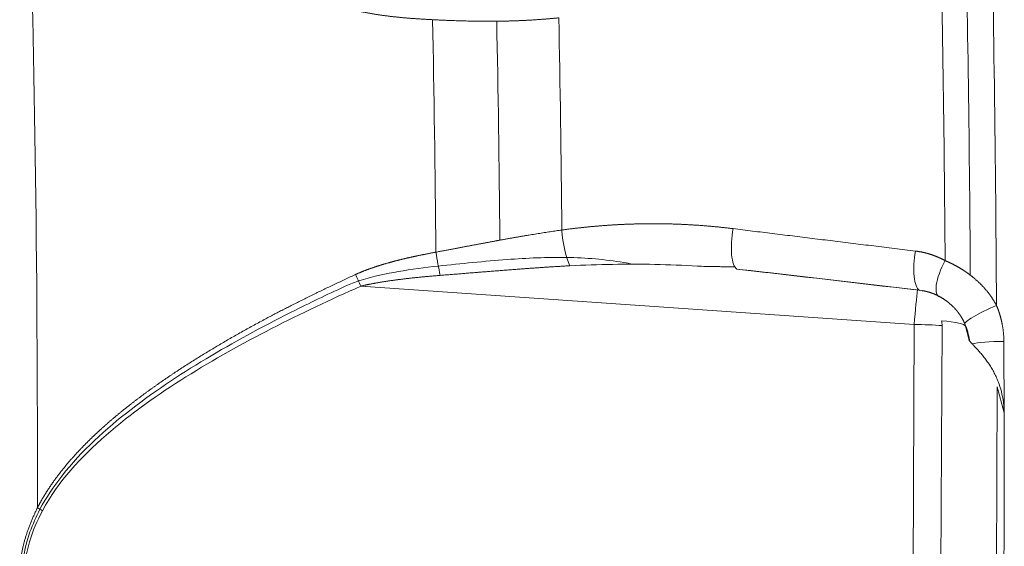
# Model space of a CAD drawing. Header units: millimetres. Extents: x 35469 to 44263, y -24881 to -16268.
# Tile 152 of 231: x 43765.94 to 43774.84, y -24751.03 to -24746.27. Entities that reach past the tile are written whole.
import ezdxf

# ---------------------------------------------------------------- set-up
doc = ezdxf.new("R2010")
doc.units = ezdxf.units.MM
doc.header["$LTSCALE"] = 0.3175
doc.layers.add('1轮廓实线层', color=7, linetype='Continuous', lineweight=18)

# ---------------------------------------------------------------- blocks, each defined once
blk = doc.blocks.new('MR20E-1840')
at = {"layer": '1轮廓实线层'}
for p, q in [((15610.8447, -10806.1685), (15605.8477, -10805.8218)), ((15610.8238, -10810.6897), (15610.8447, -10806.1685)), ((15611.0959, -10806.1784), (15611.075, -10810.6995)), ((15611.3413, -10806.3101), (15611.308, -10806.1834)), ((15611.5943, -10806.7306), (15611.5785, -10810.1474)), ((15611.6561, -10806.9658), (15611.5943, -10806.7306))]:
    blk.add_line(p, q, dxfattribs=at)
for centre, major_axis, ratio, start_param, end_param in [((15611.2652, -10807.4632), (0, 9.375), 0.034828, 4.869486, 5.338884), ((15602.6703, -10807.4632), (0, 7.3705), 0.034828, 4.663227, 5.545144), ((15611.0302, -10807.4632), (0, 9.375), 0.034828, 4.899182, 5.307332), ((15610.8065, -10807.4632), (0, -9.303), 0.034828, 1.773406, 2.15178), ((15606.2573, -10807.4632), (0, -7.9345), 0.034828, 1.818872, 2.106314), ((15607.3874, -10807.4632), (0, 8.2034), 0.034828, 4.977394, 5.230976), ((15606.8328, -10807.4632), (0, -8.025), 0.034828, 1.829983, 2.09765), ((15607.7453, -10805.3894), (-0.0403, 0.2973), 0.248024, 1.282941, 2.524131), ((15609.2907, -10805.3732), (0.0349, 0.298), 0.305756, 1.366218, 3.003425), ((15606.5617, -10805.5877), (-0.0522, 0.2954), 0.080521, 1.307726, 2.038111), ((15610.9368, -10805.5652), (0.0346, 0.298), 0.299265, 1.400585, 3.006485), ((15611.2059, -10805.6486), (-0.1389, -0.2659), 0.331292, 4.669154, 6.393839), ((15605.8373, -10805.7824), (-0.122, 0.2741), 0.02209, 1.317037, 1.705307), ((15610.8602, -10806.2277), (-0.0311, -0.4489), 0.043905, 3.723305, 4.583315), ((15610.9368, -10805.5652), (0.0346, 0.298), 0.299265, 3.00649, 3.276772), ((15611.5774, -10806.0434), (-0.2749, -0.1202), 0.130134, 4.618036, 6.304982), ((15610.8602, -10806.2277), (-0.45, 0.0021), 0.131341, 4.161843, 4.747528), ((15610.8605, -10806.1834), (-0.4478, 0.0021), 0.131341, 3.176732, 4.169356), ((15610.8473, -10806.1784), (-0.2406, -0.0632), 0.990725, 2.882387, 3.062791), ((15611.6438, -10806.3569), (-0.3, -0.0013), 0.121822, 4.677293, 5.87849), ((15611.3301, -10807.4632), (0, 9.375), 0.034828, 4.765461, 4.834589), ((15611.3301, -10807.4632), (0, 9.375), 0.034828, 4.395712, 4.765461), ((15602.963, -10807.8108), (-0.2646, 0.1414), 0.100079, 1.48704, 1.663303)]:
    blk.add_ellipse(centre, major_axis=major_axis, ratio=ratio, start_param=start_param, end_param=end_param, dxfattribs=at)
for points, knots in [([(15606.4949, -10803.4143), (15606.4895, -10803.414), (15606.4786, -10803.4135), (15606.4624, -10803.4127), (15606.4463, -10803.4118), (15606.4303, -10803.411), (15606.4145, -10803.41), (15606.3988, -10803.4091), (15606.3832, -10803.4081), (15606.3678, -10803.4071), (15606.3525, -10803.4061), (15606.3373, -10803.4051), (15606.3223, -10803.404), (15606.3074, -10803.4029), (15606.2926, -10803.4017), (15606.278, -10803.4005), (15606.2635, -10803.3993), (15606.2491, -10803.3981), (15606.2349, -10803.3968), (15606.2208, -10803.3955), (15606.2069, -10803.3942), (15606.193, -10803.3929), (15606.1793, -10803.3915), (15606.1658, -10803.3901), (15606.1523, -10803.3886), (15606.139, -10803.3872), (15606.1259, -10803.3857), (15606.1128, -10803.3842), (15606.1, -10803.3826), (15606.0872, -10803.381), (15606.0746, -10803.3794), (15606.0621, -10803.3778), (15606.0497, -10803.3761), (15606.0375, -10803.3744), (15606.0254, -10803.3727), (15606.0134, -10803.3709), (15606.0016, -10803.3691), (15605.9899, -10803.3673), (15605.9783, -10803.3654), (15605.9669, -10803.3636), (15605.9556, -10803.3617), (15605.9445, -10803.3597), (15605.9334, -10803.3578), (15605.9225, -10803.3558), (15605.9118, -10803.3537), (15605.9011, -10803.3517), (15605.8907, -10803.3496), (15605.8803, -10803.3475), (15605.8701, -10803.3454), (15605.86, -10803.3432), (15605.85, -10803.341), (15605.8402, -10803.3388), (15605.8305, -10803.3365), (15605.8209, -10803.3342), (15605.8115, -10803.3319), (15605.8022, -10803.3296), (15605.7931, -10803.3272), (15605.784, -10803.3248), (15605.7751, -10803.3224), (15605.7693, -10803.3207), (15605.7664, -10803.3199)], [0, 0, 0, 0, 0.022037, 0.043901, 0.065593, 0.087113, 0.108461, 0.129638, 0.150643, 0.171476, 0.192138, 0.212629, 0.232949, 0.253099, 0.273078, 0.292886, 0.312525, 0.331993, 0.351292, 0.370421, 0.389381, 0.408172, 0.426794, 0.445247, 0.463532, 0.481649, 0.499598, 0.517379, 0.534993, 0.55244, 0.569721, 0.586835, 0.603782, 0.620564, 0.637181, 0.653632, 0.669918, 0.68604, 0.701998, 0.717792, 0.733423, 0.748891, 0.764196, 0.77934, 0.794321, 0.809142, 0.823801, 0.838301, 0.852641, 0.866821, 0.880843, 0.894707, 0.908413, 0.921963, 0.935356, 0.948593, 0.961676, 0.974604, 0.987378, 1, 1, 1, 1]), ([(15607.6355, -10803.3971), (15607.6312, -10803.3976), (15607.6226, -10803.3985), (15607.6096, -10803.3998), (15607.5965, -10803.4011), (15607.5834, -10803.4024), (15607.5702, -10803.4037), (15607.557, -10803.4049), (15607.5437, -10803.4061), (15607.5303, -10803.4073), (15607.5168, -10803.4084), (15607.5033, -10803.4095), (15607.4898, -10803.4106), (15607.4761, -10803.4116), (15607.4624, -10803.4126), (15607.4487, -10803.4136), (15607.4349, -10803.4146), (15607.421, -10803.4155), (15607.407, -10803.4164), (15607.393, -10803.4173), (15607.3789, -10803.4181), (15607.3648, -10803.4189), (15607.3506, -10803.4197), (15607.3363, -10803.4204), (15607.322, -10803.4211), (15607.3076, -10803.4218), (15607.2931, -10803.4225), (15607.2786, -10803.4231), (15607.264, -10803.4237), (15607.2493, -10803.4242), (15607.2346, -10803.4247), (15607.2198, -10803.4252), (15607.205, -10803.4257), (15607.19, -10803.4261), (15607.1751, -10803.4265), (15607.16, -10803.4269), (15607.1449, -10803.4272), (15607.1297, -10803.4275), (15607.1145, -10803.4277), (15607.0992, -10803.428), (15607.0838, -10803.4282), (15607.066, -10803.4284), (15607.0455, -10803.4285), (15607.0221, -10803.4286), (15606.998, -10803.4286), (15606.9734, -10803.4286), (15606.9482, -10803.4284), (15606.9223, -10803.4282), (15606.8958, -10803.4279), (15606.8687, -10803.4275), (15606.841, -10803.427), (15606.8126, -10803.4264), (15606.7836, -10803.4257), (15606.7541, -10803.4249), (15606.7238, -10803.424), (15606.693, -10803.4229), (15606.6615, -10803.4218), (15606.6294, -10803.4206), (15606.5967, -10803.4192), (15606.5633, -10803.4177), (15606.5294, -10803.4161), (15606.5065, -10803.4149), (15606.4949, -10803.4143)], [0, 0, 0, 0, 0.011491, 0.023034, 0.034628, 0.046274, 0.05797, 0.069719, 0.081519, 0.09337, 0.105273, 0.117227, 0.129234, 0.141292, 0.153401, 0.165563, 0.177776, 0.190041, 0.202358, 0.214727, 0.227148, 0.239621, 0.252146, 0.264722, 0.277351, 0.290032, 0.302766, 0.315551, 0.328389, 0.341278, 0.35422, 0.367215, 0.380261, 0.39336, 0.406512, 0.419715, 0.432972, 0.44628, 0.459641, 0.473055, 0.486521, 0.500039, 0.519994, 0.54048, 0.561496, 0.583043, 0.605121, 0.627729, 0.650869, 0.674539, 0.69874, 0.723472, 0.748735, 0.774529, 0.800855, 0.827711, 0.855098, 0.883016, 0.911465, 0.940446, 0.969957, 1, 1, 1, 1]), ([(15607.6631, -10805.3146), (15607.6678, -10805.3139), (15607.6773, -10805.3126), (15607.6914, -10805.3107), (15607.7055, -10805.3089), (15607.7197, -10805.3071), (15607.7338, -10805.3053), (15607.748, -10805.3035), (15607.7622, -10805.3018), (15607.7763, -10805.3001), (15607.7905, -10805.2984), (15607.8047, -10805.2968), (15607.8189, -10805.2952), (15607.8331, -10805.2936), (15607.8473, -10805.292), (15607.8615, -10805.2905), (15607.8757, -10805.2891), (15607.8899, -10805.2876), (15607.9041, -10805.2862), (15607.9184, -10805.2849), (15607.9326, -10805.2835), (15607.9468, -10805.2822), (15607.9611, -10805.2809), (15607.9753, -10805.2797), (15607.9896, -10805.2785), (15608.0039, -10805.2773), (15608.0181, -10805.2762), (15608.0324, -10805.2751), (15608.0467, -10805.274), (15608.061, -10805.273), (15608.0753, -10805.272), (15608.0896, -10805.271), (15608.1039, -10805.2701), (15608.1182, -10805.2691), (15608.1325, -10805.2683), (15608.1468, -10805.2674), (15608.1612, -10805.2666), (15608.1755, -10805.2659), (15608.1899, -10805.2651), (15608.2042, -10805.2644), (15608.2186, -10805.2638), (15608.2329, -10805.2631), (15608.2473, -10805.2625), (15608.2617, -10805.262), (15608.276, -10805.2615), (15608.2904, -10805.261), (15608.3048, -10805.2605), (15608.3192, -10805.2601), (15608.3336, -10805.2597), (15608.348, -10805.2593), (15608.3624, -10805.259), (15608.3769, -10805.2587), (15608.3913, -10805.2585), (15608.4057, -10805.2583), (15608.4201, -10805.2581), (15608.4346, -10805.2579), (15608.449, -10805.2578), (15608.4635, -10805.2578), (15608.478, -10805.2577), (15608.4924, -10805.2577), (15608.5069, -10805.2578), (15608.5214, -10805.2578), (15608.5359, -10805.2579), (15608.5504, -10805.2581), (15608.5648, -10805.2582), (15608.5794, -10805.2584), (15608.5939, -10805.2587), (15608.6084, -10805.259), (15608.6229, -10805.2593), (15608.6374, -10805.2596), (15608.652, -10805.26), (15608.6665, -10805.2605), (15608.681, -10805.2609), (15608.6956, -10805.2614), (15608.7101, -10805.262), (15608.7247, -10805.2625), (15608.7393, -10805.2631), (15608.7538, -10805.2638), (15608.7684, -10805.2645), (15608.783, -10805.2652), (15608.7976, -10805.2659), (15608.8122, -10805.2667), (15608.8268, -10805.2676), (15608.8414, -10805.2684), (15608.856, -10805.2693), (15608.8707, -10805.2703), (15608.8853, -10805.2712), (15608.8999, -10805.2722), (15608.9146, -10805.2733), (15608.9292, -10805.2744), (15608.9438, -10805.2755), (15608.9585, -10805.2767), (15608.9732, -10805.2779), (15608.9878, -10805.2791), (15609.0025, -10805.2804), (15609.0172, -10805.2817), (15609.0319, -10805.283), (15609.0466, -10805.2844), (15609.0613, -10805.2859), (15609.076, -10805.2873), (15609.0907, -10805.2888), (15609.1054, -10805.2904), (15609.1201, -10805.2919), (15609.1349, -10805.2936), (15609.1496, -10805.2952), (15609.1643, -10805.2969), (15609.1791, -10805.2986), (15609.1938, -10805.3004), (15609.2037, -10805.3016), (15609.2086, -10805.3022)], [0, 0, 0, 0, 0.009117, 0.018236, 0.027358, 0.036482, 0.045609, 0.054739, 0.063871, 0.073007, 0.082145, 0.091286, 0.10043, 0.109577, 0.118727, 0.127881, 0.137037, 0.146196, 0.155359, 0.164525, 0.173695, 0.182868, 0.192044, 0.201224, 0.210408, 0.219595, 0.228785, 0.23798, 0.247178, 0.25638, 0.265586, 0.274796, 0.28401, 0.293227, 0.302449, 0.311675, 0.320906, 0.33014, 0.339379, 0.348622, 0.35787, 0.367122, 0.376378, 0.385639, 0.394905, 0.404175, 0.41345, 0.42273, 0.432015, 0.441304, 0.450599, 0.459898, 0.469202, 0.478512, 0.487827, 0.497147, 0.506472, 0.515802, 0.525138, 0.534479, 0.543826, 0.553178, 0.562536, 0.5719, 0.581269, 0.590644, 0.600025, 0.609411, 0.618804, 0.628202, 0.637607, 0.647017, 0.656434, 0.665857, 0.675286, 0.684722, 0.694164, 0.703612, 0.713067, 0.722528, 0.731996, 0.74147, 0.750952, 0.76044, 0.769934, 0.779436, 0.788945, 0.79846, 0.807983, 0.817512, 0.827049, 0.836593, 0.846145, 0.855703, 0.865269, 0.874843, 0.884424, 0.894012, 0.903608, 0.913212, 0.922823, 0.932443, 0.94207, 0.951705, 0.961348, 0.970999, 0.980658, 0.990325, 1, 1, 1, 1]), ([(15606.5252, -10805.5149), (15606.531, -10805.5138), (15606.5424, -10805.5117), (15606.5596, -10805.5085), (15606.5766, -10805.5053), (15606.5935, -10805.5021), (15606.6102, -10805.4989), (15606.6267, -10805.4958), (15606.6431, -10805.4927), (15606.6593, -10805.4896), (15606.6754, -10805.4866), (15606.6913, -10805.4836), (15606.7071, -10805.4806), (15606.7227, -10805.4777), (15606.7381, -10805.4747), (15606.7534, -10805.4718), (15606.7686, -10805.469), (15606.7836, -10805.4661), (15606.7984, -10805.4633), (15606.8131, -10805.4605), (15606.8276, -10805.4578), (15606.842, -10805.4551), (15606.8562, -10805.4524), (15606.8702, -10805.4497), (15606.8841, -10805.4471), (15606.8979, -10805.4445), (15606.9115, -10805.4419), (15606.9249, -10805.4394), (15606.9382, -10805.4369), (15606.9513, -10805.4344), (15606.9643, -10805.432), (15606.9771, -10805.4296), (15606.9898, -10805.4272), (15607.0023, -10805.4249), (15607.0146, -10805.4226), (15607.0268, -10805.4203), (15607.0389, -10805.4181), (15607.0508, -10805.4159), (15607.0625, -10805.4137), (15607.0741, -10805.4116), (15607.0856, -10805.4095), (15607.1034, -10805.4063), (15607.1276, -10805.4019), (15607.158, -10805.3964), (15607.1882, -10805.391), (15607.2182, -10805.3857), (15607.2479, -10805.3805), (15607.2773, -10805.3754), (15607.3065, -10805.3704), (15607.3355, -10805.3655), (15607.3642, -10805.3607), (15607.3926, -10805.356), (15607.4208, -10805.3514), (15607.4487, -10805.3469), (15607.4764, -10805.3425), (15607.5038, -10805.3382), (15607.531, -10805.334), (15607.5579, -10805.3299), (15607.5846, -10805.3259), (15607.611, -10805.322), (15607.6371, -10805.3182), (15607.6545, -10805.3158), (15607.6631, -10805.3146)], [0, 0, 0, 0, 0.015087, 0.030041, 0.044863, 0.059552, 0.074108, 0.088531, 0.102822, 0.11698, 0.131005, 0.144897, 0.158657, 0.172284, 0.185778, 0.19914, 0.212368, 0.225464, 0.238428, 0.251258, 0.263956, 0.276521, 0.288954, 0.301253, 0.313421, 0.325455, 0.337357, 0.349125, 0.360762, 0.372265, 0.383636, 0.394874, 0.40598, 0.416953, 0.427793, 0.438501, 0.449076, 0.459518, 0.469828, 0.480005, 0.490049, 0.499961, 0.526945, 0.553719, 0.580283, 0.606637, 0.632782, 0.658718, 0.684445, 0.709964, 0.735274, 0.760375, 0.785269, 0.809955, 0.834434, 0.858705, 0.882769, 0.906627, 0.930279, 0.953725, 0.976965, 1, 1, 1, 1]), ([(15609.2086, -10805.3022), (15609.238, -10805.3059), (15609.2971, -10805.3132), (15609.3858, -10805.3241), (15609.4749, -10805.3352), (15609.5644, -10805.3462), (15609.6542, -10805.3573), (15609.7444, -10805.3684), (15609.8349, -10805.3795), (15609.9258, -10805.3907), (15610.0171, -10805.4019), (15610.1088, -10805.4132), (15610.2008, -10805.4245), (15610.2931, -10805.4358), (15610.3858, -10805.4472), (15610.4789, -10805.4586), (15610.5724, -10805.47), (15610.6662, -10805.4815), (15610.7603, -10805.493), (15610.8232, -10805.5007), (15610.8547, -10805.5045)], [0, 0, 0, 0, 0.053753, 0.107718, 0.161895, 0.216284, 0.270885, 0.325698, 0.380723, 0.43596, 0.491409, 0.547071, 0.602944, 0.65903, 0.715328, 0.771838, 0.82856, 0.885494, 0.942641, 1, 1, 1, 1]), ([(15605.8008, -10805.7162), (15605.8028, -10805.7153), (15605.8068, -10805.7135), (15605.8127, -10805.7108), (15605.8187, -10805.7081), (15605.8248, -10805.7054), (15605.831, -10805.7027), (15605.8372, -10805.7001), (15605.8435, -10805.6974), (15605.8498, -10805.6948), (15605.8562, -10805.6921), (15605.8626, -10805.6895), (15605.8692, -10805.6869), (15605.8758, -10805.6843), (15605.8824, -10805.6817), (15605.8891, -10805.6791), (15605.8959, -10805.6765), (15605.9027, -10805.6739), (15605.9096, -10805.6713), (15605.9166, -10805.6688), (15605.9236, -10805.6662), (15605.9307, -10805.6637), (15605.9378, -10805.6611), (15605.945, -10805.6586), (15605.9523, -10805.6561), (15605.9597, -10805.6535), (15605.9671, -10805.651), (15605.9745, -10805.6485), (15605.982, -10805.646), (15605.9896, -10805.6436), (15605.9973, -10805.6411), (15606.005, -10805.6386), (15606.0127, -10805.6361), (15606.0206, -10805.6337), (15606.0285, -10805.6312), (15606.0364, -10805.6288), (15606.0445, -10805.6264), (15606.0525, -10805.624), (15606.0607, -10805.6215), (15606.0689, -10805.6191), (15606.0772, -10805.6167), (15606.0855, -10805.6143), (15606.0939, -10805.612), (15606.1024, -10805.6096), (15606.1109, -10805.6072), (15606.1195, -10805.6049), (15606.1281, -10805.6025), (15606.1368, -10805.6002), (15606.1456, -10805.5978), (15606.1544, -10805.5955), (15606.1633, -10805.5932), (15606.1723, -10805.5909), (15606.1813, -10805.5886), (15606.1904, -10805.5863), (15606.1995, -10805.584), (15606.2087, -10805.5817), (15606.218, -10805.5794), (15606.2273, -10805.5772), (15606.2367, -10805.5749), (15606.2462, -10805.5727), (15606.2557, -10805.5704), (15606.2653, -10805.5682), (15606.275, -10805.566), (15606.2847, -10805.5638), (15606.2944, -10805.5616), (15606.3043, -10805.5594), (15606.3142, -10805.5572), (15606.3241, -10805.555), (15606.3341, -10805.5528), (15606.3442, -10805.5506), (15606.3544, -10805.5485), (15606.3646, -10805.5463), (15606.3748, -10805.5442), (15606.3852, -10805.542), (15606.3956, -10805.5399), (15606.406, -10805.5378), (15606.4166, -10805.5356), (15606.4271, -10805.5335), (15606.4378, -10805.5314), (15606.4485, -10805.5293), (15606.4593, -10805.5273), (15606.4701, -10805.5252), (15606.481, -10805.5231), (15606.4919, -10805.5211), (15606.503, -10805.519), (15606.5141, -10805.517), (15606.5215, -10805.5156), (15606.5252, -10805.5149)], [0, 0, 0, 0, 0.008596, 0.017263, 0.026001, 0.034811, 0.043693, 0.052646, 0.061672, 0.07077, 0.079941, 0.089184, 0.098501, 0.107891, 0.117354, 0.126891, 0.136501, 0.146186, 0.155944, 0.165777, 0.175684, 0.185666, 0.195723, 0.205854, 0.216061, 0.226343, 0.2367, 0.247132, 0.25764, 0.268224, 0.278884, 0.28962, 0.300432, 0.31132, 0.322285, 0.333326, 0.344444, 0.355638, 0.366909, 0.378257, 0.389683, 0.401185, 0.412765, 0.424422, 0.436156, 0.447968, 0.459858, 0.471825, 0.483871, 0.495994, 0.508195, 0.520474, 0.532831, 0.545267, 0.557781, 0.570373, 0.583044, 0.595794, 0.608622, 0.621528, 0.634514, 0.647578, 0.660722, 0.673944, 0.687245, 0.700626, 0.714086, 0.727625, 0.741243, 0.754941, 0.768718, 0.782574, 0.79651, 0.810526, 0.824622, 0.838797, 0.853052, 0.867386, 0.881801, 0.896296, 0.91087, 0.925525, 0.940259, 0.955074, 0.969969, 0.984944, 1, 1, 1, 1]), ([(15610.8547, -10805.5045), (15610.8566, -10805.5047), (15610.8602, -10805.5052), (15610.8657, -10805.5059), (15610.8712, -10805.5067), (15610.8767, -10805.5075), (15610.8821, -10805.5084), (15610.8876, -10805.5093), (15610.893, -10805.5102), (15610.8984, -10805.5112), (15610.9039, -10805.5122), (15610.9093, -10805.5132), (15610.9147, -10805.5143), (15610.9201, -10805.5154), (15610.9255, -10805.5166), (15610.9308, -10805.5178), (15610.9362, -10805.5191), (15610.9416, -10805.5204), (15610.9469, -10805.5217), (15610.9523, -10805.5231), (15610.9576, -10805.5245), (15610.9629, -10805.5259), (15610.9683, -10805.5274), (15610.9736, -10805.529), (15610.9789, -10805.5305), (15610.9842, -10805.5322), (15610.9894, -10805.5338), (15610.9947, -10805.5355), (15611, -10805.5372), (15611.0053, -10805.539), (15611.0105, -10805.5408), (15611.0157, -10805.5427), (15611.021, -10805.5446), (15611.0262, -10805.5465), (15611.0314, -10805.5485), (15611.0366, -10805.5505), (15611.0418, -10805.5526), (15611.047, -10805.5547), (15611.0522, -10805.5568), (15611.0574, -10805.559), (15611.0626, -10805.5612), (15611.0677, -10805.5635), (15611.0729, -10805.5658), (15611.078, -10805.5682), (15611.0831, -10805.5706), (15611.0883, -10805.573), (15611.0934, -10805.5755), (15611.0985, -10805.578), (15611.1036, -10805.5805), (15611.1087, -10805.5831), (15611.1138, -10805.5857), (15611.1188, -10805.5884), (15611.1222, -10805.5902), (15611.1239, -10805.5911)], [0, 0, 0, 0, 0.01932, 0.038635, 0.057947, 0.077256, 0.096564, 0.115872, 0.13518, 0.154489, 0.173801, 0.193116, 0.212435, 0.23176, 0.251091, 0.27043, 0.289777, 0.309133, 0.328499, 0.347877, 0.367267, 0.386671, 0.406088, 0.425521, 0.444969, 0.464435, 0.48392, 0.503423, 0.522946, 0.54249, 0.562057, 0.581646, 0.601259, 0.620897, 0.640561, 0.660252, 0.67997, 0.699717, 0.719494, 0.739302, 0.75914, 0.779012, 0.798916, 0.818855, 0.838829, 0.85884, 0.878887, 0.898972, 0.919097, 0.939261, 0.959465, 0.979711, 1, 1, 1, 1]), ([(15606.5469, -10805.6409), (15606.7558, -10805.6182), (15606.9629, -10805.5965), (15607.3486, -10805.5684), (15607.5283, -10805.559), (15607.7061, -10805.562)], [0, 0, 0, 0, 0.53274, 0.53274, 1, 1, 1, 1]), ([(15607.7355, -10805.6376), (15607.7294, -10805.6379), (15607.7174, -10805.6386), (15607.6992, -10805.6396), (15607.681, -10805.6406), (15607.6628, -10805.6417), (15607.6445, -10805.6428), (15607.6261, -10805.6439), (15607.6077, -10805.645), (15607.5893, -10805.6462), (15607.5708, -10805.6474), (15607.5522, -10805.6485), (15607.5336, -10805.6498), (15607.515, -10805.651), (15607.4962, -10805.6522), (15607.4775, -10805.6535), (15607.4587, -10805.6548), (15607.4398, -10805.6561), (15607.4209, -10805.6574), (15607.4019, -10805.6587), (15607.3829, -10805.6601), (15607.3639, -10805.6614), (15607.3447, -10805.6628), (15607.3256, -10805.6642), (15607.3063, -10805.6656), (15607.2871, -10805.667), (15607.2678, -10805.6685), (15607.2484, -10805.6699), (15607.229, -10805.6714), (15607.2095, -10805.6729), (15607.19, -10805.6744), (15607.1704, -10805.6759), (15607.142, -10805.6781), (15607.1049, -10805.681), (15607.0592, -10805.6846), (15607.0135, -10805.6882), (15606.968, -10805.6919), (15606.9226, -10805.6955), (15606.8773, -10805.6992), (15606.8322, -10805.7029), (15606.7872, -10805.7065), (15606.7423, -10805.7102), (15606.6975, -10805.7138), (15606.6529, -10805.7174), (15606.6084, -10805.721), (15606.5788, -10805.7234), (15606.564, -10805.7245)], [0, 0, 0, 0, 0.015511, 0.031062, 0.046655, 0.062289, 0.077964, 0.09368, 0.109437, 0.125235, 0.141075, 0.156956, 0.172878, 0.188841, 0.204845, 0.220891, 0.236978, 0.253106, 0.269275, 0.285486, 0.301738, 0.318031, 0.334366, 0.350742, 0.367159, 0.383618, 0.400118, 0.416659, 0.433242, 0.449866, 0.466532, 0.483239, 0.499988, 0.539143, 0.578182, 0.617105, 0.655913, 0.694605, 0.733182, 0.771643, 0.80999, 0.848221, 0.886338, 0.924339, 0.962227, 1, 1, 1, 1]), ([(15607.7063, -10805.5628), (15607.8802, -10805.5654), (15608.0523, -10805.5799), (15608.249, -10805.613), (15608.2754, -10805.6178), (15608.3016, -10805.623)], [0, 0, 0, 0, 0.865921, 0.865921, 1, 1, 1, 1]), ([(15608.9637, -10805.645), (15608.9379, -10805.6433), (15608.9122, -10805.6417), (15608.759, -10805.6328), (15608.6314, -10805.6279), (15608.3758, -10805.6227), (15608.2479, -10805.6226), (15607.9918, -10805.6268), (15607.8637, -10805.6311), (15607.7355, -10805.6376)], [0, 0, 0, 0, 0.063031, 0.063031, 0.375354, 0.375354, 0.687677, 0.687677, 1, 1, 1, 1]), ([(15611.1239, -10805.5911), (15611.1256, -10805.5919), (15611.1289, -10805.5933), (15611.134, -10805.5954), (15611.139, -10805.5976), (15611.144, -10805.5998), (15611.149, -10805.6021), (15611.154, -10805.6043), (15611.159, -10805.6066), (15611.1639, -10805.6089), (15611.1689, -10805.6113), (15611.1738, -10805.6136), (15611.1787, -10805.616), (15611.1836, -10805.6184), (15611.1885, -10805.6208), (15611.1933, -10805.6233), (15611.1981, -10805.6257), (15611.203, -10805.6282), (15611.2078, -10805.6307), (15611.2126, -10805.6333), (15611.2173, -10805.6358), (15611.2221, -10805.6384), (15611.2268, -10805.641), (15611.2315, -10805.6436), (15611.2362, -10805.6463), (15611.2409, -10805.6489), (15611.2456, -10805.6516), (15611.2502, -10805.6544), (15611.2549, -10805.6571), (15611.2595, -10805.6599), (15611.2641, -10805.6626), (15611.2686, -10805.6654), (15611.2732, -10805.6683), (15611.2777, -10805.6711), (15611.2822, -10805.674), (15611.2867, -10805.6769), (15611.2912, -10805.6798), (15611.2957, -10805.6827), (15611.3001, -10805.6857), (15611.3046, -10805.6887), (15611.309, -10805.6917), (15611.3134, -10805.6947), (15611.3177, -10805.6978), (15611.3221, -10805.7008), (15611.3264, -10805.7039), (15611.3307, -10805.707), (15611.335, -10805.7102), (15611.3393, -10805.7133), (15611.3436, -10805.7165), (15611.3478, -10805.7197), (15611.352, -10805.7229), (15611.3562, -10805.7261), (15611.3604, -10805.7294), (15611.3646, -10805.7327), (15611.3687, -10805.736), (15611.3728, -10805.7393), (15611.3769, -10805.7427), (15611.381, -10805.746), (15611.3851, -10805.7494), (15611.3905, -10805.754), (15611.3972, -10805.7598), (15611.4052, -10805.7668), (15611.4131, -10805.7739), (15611.4209, -10805.7811), (15611.4286, -10805.7883), (15611.4362, -10805.7956), (15611.4436, -10805.8029), (15611.451, -10805.8103), (15611.4582, -10805.8178), (15611.4653, -10805.8253), (15611.4723, -10805.8329), (15611.4792, -10805.8405), (15611.4859, -10805.8482), (15611.4926, -10805.856), (15611.4991, -10805.8638), (15611.5055, -10805.8717), (15611.5118, -10805.8796), (15611.518, -10805.8876), (15611.5241, -10805.8956), (15611.53, -10805.9037), (15611.5358, -10805.9119), (15611.5416, -10805.9201), (15611.5472, -10805.9284), (15611.5526, -10805.9367), (15611.558, -10805.945), (15611.5633, -10805.9535), (15611.5684, -10805.9619), (15611.5734, -10805.9705), (15611.5783, -10805.9791), (15611.5831, -10805.9877), (15611.5862, -10805.9935), (15611.5877, -10805.9964)], [0, 0, 0, 0, 0.009044, 0.01807, 0.02708, 0.036073, 0.04505, 0.05401, 0.062954, 0.071882, 0.080795, 0.089691, 0.098573, 0.107439, 0.11629, 0.125126, 0.133947, 0.142754, 0.151547, 0.160326, 0.169091, 0.177842, 0.186579, 0.195304, 0.204015, 0.212713, 0.221399, 0.230072, 0.238733, 0.247382, 0.256018, 0.264643, 0.273257, 0.281859, 0.290451, 0.299031, 0.3076, 0.31616, 0.324709, 0.333247, 0.341776, 0.350296, 0.358806, 0.367306, 0.375798, 0.384281, 0.392755, 0.401221, 0.409679, 0.418129, 0.426571, 0.435006, 0.443434, 0.451854, 0.460267, 0.468674, 0.477075, 0.485469, 0.493857, 0.502239, 0.519211, 0.536101, 0.552913, 0.569646, 0.586305, 0.60289, 0.619404, 0.635849, 0.652227, 0.668539, 0.684788, 0.700977, 0.717106, 0.73318, 0.749199, 0.765165, 0.781082, 0.796952, 0.812776, 0.828557, 0.844298, 0.860001, 0.875667, 0.891301, 0.906903, 0.922476, 0.938024, 0.953547, 0.969049, 0.984533, 1, 1, 1, 1]), ([(15602.9267, -10807.8254), (15602.9279, -10807.823), (15602.9304, -10807.8183), (15602.9341, -10807.8112), (15602.9378, -10807.8042), (15602.9415, -10807.7971), (15602.9454, -10807.79), (15602.9492, -10807.783), (15602.9531, -10807.7759), (15602.957, -10807.7689), (15602.961, -10807.7618), (15602.965, -10807.7548), (15602.969, -10807.7477), (15602.9731, -10807.7406), (15602.9773, -10807.7336), (15602.9814, -10807.7265), (15602.9857, -10807.7195), (15602.9899, -10807.7124), (15602.9942, -10807.7054), (15602.9986, -10807.6983), (15603.0029, -10807.6913), (15603.0074, -10807.6842), (15603.0118, -10807.6772), (15603.0163, -10807.6701), (15603.0209, -10807.6631), (15603.0254, -10807.656), (15603.0301, -10807.649), (15603.0347, -10807.6419), (15603.0394, -10807.6349), (15603.0442, -10807.6278), (15603.049, -10807.6208), (15603.0538, -10807.6137), (15603.0587, -10807.6067), (15603.0636, -10807.5996), (15603.0685, -10807.5926), (15603.0735, -10807.5855), (15603.0786, -10807.5785), (15603.0836, -10807.5714), (15603.0888, -10807.5644), (15603.0939, -10807.5573), (15603.0991, -10807.5503), (15603.1044, -10807.5432), (15603.1096, -10807.5362), (15603.115, -10807.5292), (15603.1203, -10807.5221), (15603.1257, -10807.5151), (15603.1312, -10807.508), (15603.1366, -10807.501), (15603.1422, -10807.4939), (15603.1477, -10807.4869), (15603.1533, -10807.4798), (15603.159, -10807.4728), (15603.1647, -10807.4658), (15603.1704, -10807.4587), (15603.1762, -10807.4517), (15603.182, -10807.4446), (15603.1879, -10807.4376), (15603.1938, -10807.4305), (15603.1997, -10807.4235), (15603.2057, -10807.4165), (15603.2117, -10807.4094), (15603.2177, -10807.4024), (15603.2238, -10807.3953), (15603.23, -10807.3883), (15603.2362, -10807.3812), (15603.2424, -10807.3742), (15603.2486, -10807.3672), (15603.255, -10807.3601), (15603.2613, -10807.3531), (15603.2677, -10807.346), (15603.2741, -10807.339), (15603.2806, -10807.3319), (15603.2871, -10807.3249), (15603.2936, -10807.3179), (15603.3002, -10807.3108), (15603.3069, -10807.3038), (15603.3135, -10807.2967), (15603.3202, -10807.2897), (15603.327, -10807.2826), (15603.3338, -10807.2756), (15603.3406, -10807.2685), (15603.3475, -10807.2615), (15603.3544, -10807.2545), (15603.3614, -10807.2474), (15603.3684, -10807.2404), (15603.3754, -10807.2333), (15603.3825, -10807.2263), (15603.3896, -10807.2192), (15603.3968, -10807.2122), (15603.404, -10807.2051), (15603.4113, -10807.1981), (15603.4185, -10807.191), (15603.4259, -10807.184), (15603.4332, -10807.1769), (15603.4406, -10807.1699), (15603.4481, -10807.1628), (15603.4556, -10807.1558), (15603.4631, -10807.1487), (15603.4707, -10807.1417), (15603.4783, -10807.1346), (15603.486, -10807.1276), (15603.4937, -10807.1205), (15603.5014, -10807.1135), (15603.5092, -10807.1064), (15603.517, -10807.0994), (15603.5249, -10807.0923), (15603.5328, -10807.0853), (15603.5407, -10807.0782), (15603.5487, -10807.0712), (15603.5567, -10807.0641), (15603.5648, -10807.0571), (15603.5729, -10807.05), (15603.581, -10807.0429), (15603.5892, -10807.0359), (15603.5975, -10807.0288), (15603.6057, -10807.0218), (15603.614, -10807.0147), (15603.6224, -10807.0076), (15603.6308, -10807.0006), (15603.6392, -10806.9935), (15603.6477, -10806.9865), (15603.6562, -10806.9794), (15603.6648, -10806.9723), (15603.6734, -10806.9653), (15603.682, -10806.9582), (15603.6907, -10806.9511), (15603.6994, -10806.9441), (15603.7082, -10806.937), (15603.717, -10806.9299), (15603.7258, -10806.9229), (15603.7347, -10806.9158), (15603.7436, -10806.9087), (15603.7526, -10806.9017), (15603.7616, -10806.8946), (15603.7707, -10806.8875), (15603.7797, -10806.8804), (15603.7889, -10806.8734), (15603.798, -10806.8663), (15603.8073, -10806.8592), (15603.8165, -10806.8521), (15603.8258, -10806.8451), (15603.8351, -10806.838), (15603.8445, -10806.8309), (15603.8539, -10806.8238), (15603.8634, -10806.8167), (15603.8729, -10806.8097), (15603.8824, -10806.8026), (15603.892, -10806.7955), (15603.9016, -10806.7884), (15603.9113, -10806.7813), (15603.921, -10806.7742), (15603.9308, -10806.7671), (15603.9405, -10806.7601), (15603.9504, -10806.753), (15603.9602, -10806.7459), (15603.9701, -10806.7388), (15603.9801, -10806.7317), (15603.9901, -10806.7246), (15604.0001, -10806.7175), (15604.0102, -10806.7104), (15604.0203, -10806.7033), (15604.0305, -10806.6962), (15604.0407, -10806.6891), (15604.0509, -10806.682), (15604.0612, -10806.6749), (15604.0715, -10806.6678), (15604.0819, -10806.6607), (15604.0923, -10806.6536), (15604.1027, -10806.6465), (15604.1132, -10806.6394), (15604.1237, -10806.6323), (15604.1343, -10806.6252), (15604.1449, -10806.618), (15604.1555, -10806.6109), (15604.1662, -10806.6038), (15604.1769, -10806.5967), (15604.1877, -10806.5896), (15604.1985, -10806.5825), (15604.2356, -10806.5581), (15604.2998, -10806.5167), (15604.3921, -10806.4587), (15604.4864, -10806.401), (15604.5828, -10806.3436), (15604.6812, -10806.2864), (15604.7818, -10806.2294), (15604.8844, -10806.1727), (15604.9673, -10806.128), (15605.0297, -10806.0949), (15605.0711, -10806.0732), (15605.1129, -10806.0514), (15605.1553, -10806.0295), (15605.1982, -10806.0076), (15605.2416, -10805.9856), (15605.2854, -10805.9635), (15605.3298, -10805.9413), (15605.3747, -10805.9191), (15605.42, -10805.8968), (15605.4659, -10805.8745), (15605.5123, -10805.8521), (15605.5592, -10805.8296), (15605.6065, -10805.807), (15605.6544, -10805.7844), (15605.7027, -10805.7617), (15605.7516, -10805.7389), (15605.7844, -10805.7238), (15605.8008, -10805.7162)], [0, 0, 0, 0, 0.002203, 0.004411, 0.006624, 0.008842, 0.011065, 0.013294, 0.015527, 0.017766, 0.02001, 0.02226, 0.024515, 0.026775, 0.029041, 0.031312, 0.033589, 0.035871, 0.03816, 0.040454, 0.042753, 0.045059, 0.04737, 0.049687, 0.052011, 0.05434, 0.056675, 0.059016, 0.061363, 0.063717, 0.066077, 0.068442, 0.070815, 0.073193, 0.075578, 0.077969, 0.080367, 0.082771, 0.085181, 0.087598, 0.090022, 0.092452, 0.094889, 0.097333, 0.099783, 0.10224, 0.104704, 0.107175, 0.109653, 0.112137, 0.114628, 0.117127, 0.119632, 0.122145, 0.124664, 0.127191, 0.129725, 0.132266, 0.134814, 0.137369, 0.139932, 0.142502, 0.145079, 0.147664, 0.150256, 0.152855, 0.155462, 0.158077, 0.160698, 0.163328, 0.165965, 0.16861, 0.171262, 0.173922, 0.176589, 0.179265, 0.181948, 0.184639, 0.187337, 0.190044, 0.192758, 0.19548, 0.19821, 0.200948, 0.203694, 0.206448, 0.20921, 0.21198, 0.214758, 0.217545, 0.220339, 0.223141, 0.225952, 0.228771, 0.231598, 0.234433, 0.237276, 0.240128, 0.242988, 0.245856, 0.248733, 0.251618, 0.254511, 0.257413, 0.260323, 0.263242, 0.266169, 0.269105, 0.272049, 0.275002, 0.277963, 0.280933, 0.283911, 0.286899, 0.289894, 0.292899, 0.295912, 0.298933, 0.301964, 0.305003, 0.308051, 0.311108, 0.314173, 0.317248, 0.320331, 0.323423, 0.326524, 0.329633, 0.332752, 0.33588, 0.339016, 0.342162, 0.345316, 0.348479, 0.351652, 0.354833, 0.358024, 0.361223, 0.364432, 0.36765, 0.370876, 0.374112, 0.377357, 0.380611, 0.383875, 0.387147, 0.390429, 0.39372, 0.39702, 0.400329, 0.403648, 0.406976, 0.410313, 0.41366, 0.417015, 0.42038, 0.423755, 0.427139, 0.430532, 0.433934, 0.437346, 0.440768, 0.444198, 0.447639, 0.451088, 0.454547, 0.458016, 0.461494, 0.464981, 0.468478, 0.471985, 0.475501, 0.479027, 0.482562, 0.486107, 0.489661, 0.493225, 0.496799, 0.500382, 0.530007, 0.560075, 0.590593, 0.621563, 0.652993, 0.684884, 0.717243, 0.750072, 0.762841, 0.775741, 0.788771, 0.801931, 0.815222, 0.828644, 0.842197, 0.855882, 0.869698, 0.883647, 0.897727, 0.911939, 0.926284, 0.940762, 0.955372, 0.970115, 0.984991, 1, 1, 1, 1]), ([(15605.7284, -10805.8124), (15605.768, -10805.7942), (15605.8091, -10805.7798), (15605.9613, -10805.7321), (15606.0736, -10805.7091), (15606.3059, -10805.6692), (15606.4262, -10805.6533), (15606.5469, -10805.6406)], [0, 0, 0, 0, 0.154593, 0.154593, 0.564714, 0.564714, 1, 1, 1, 1]), ([(15606.564, -10805.7245), (15606.5579, -10805.725), (15606.5459, -10805.726), (15606.528, -10805.7275), (15606.5103, -10805.7289), (15606.4927, -10805.7305), (15606.4753, -10805.732), (15606.4581, -10805.7335), (15606.441, -10805.7351), (15606.4241, -10805.7366), (15606.4074, -10805.7382), (15606.3909, -10805.7398), (15606.3746, -10805.7415), (15606.3584, -10805.7431), (15606.3424, -10805.7447), (15606.3266, -10805.7464), (15606.311, -10805.7481), (15606.2955, -10805.7498), (15606.2803, -10805.7515), (15606.2652, -10805.7532), (15606.2502, -10805.755), (15606.2355, -10805.7567), (15606.2209, -10805.7585), (15606.2065, -10805.7603), (15606.1923, -10805.7621), (15606.1782, -10805.7639), (15606.1644, -10805.7657), (15606.1507, -10805.7675), (15606.1372, -10805.7694), (15606.1238, -10805.7713), (15606.1106, -10805.7731), (15606.0977, -10805.775), (15606.0849, -10805.7769), (15606.0722, -10805.7789), (15606.0598, -10805.7808), (15606.0475, -10805.7827), (15606.0354, -10805.7847), (15606.0235, -10805.7866), (15606.0117, -10805.7886), (15606.0001, -10805.7906), (15605.9887, -10805.7926), (15605.9775, -10805.7946), (15605.9665, -10805.7966), (15605.9556, -10805.7987), (15605.9449, -10805.8007), (15605.9344, -10805.8028), (15605.9241, -10805.8049), (15605.9139, -10805.8069), (15605.9039, -10805.809), (15605.8941, -10805.8111), (15605.8845, -10805.8132), (15605.875, -10805.8154), (15605.8658, -10805.8175), (15605.8567, -10805.8196), (15605.8507, -10805.8211), (15605.8477, -10805.8218)], [0, 0, 0, 0, 0.025109, 0.049977, 0.074604, 0.09899, 0.123134, 0.147037, 0.170699, 0.194119, 0.217299, 0.240238, 0.262936, 0.285393, 0.30761, 0.329585, 0.351321, 0.372815, 0.394069, 0.415083, 0.435856, 0.456389, 0.476682, 0.496735, 0.516548, 0.536121, 0.555454, 0.574548, 0.593402, 0.612017, 0.630392, 0.648528, 0.666425, 0.684083, 0.701502, 0.718682, 0.735624, 0.752328, 0.768793, 0.78502, 0.80101, 0.816761, 0.832275, 0.847552, 0.862592, 0.877394, 0.89196, 0.90629, 0.920383, 0.934241, 0.947863, 0.961249, 0.974401, 0.987318, 1, 1, 1, 1]), ([(15602.95, -10807.8379), (15603.0054, -10807.732), (15603.0721, -10807.6323), (15603.3272, -10807.307), (15603.5428, -10807.1132), (15604.0037, -10806.7568), (15604.2477, -10806.5976), (15604.7443, -10806.303), (15604.9984, -10806.1672), (15605.4123, -10805.9607), (15605.5698, -10805.8854), (15605.7284, -10805.8124)], [0, 0, 0, 0, 0.102505, 0.102505, 0.351399, 0.351399, 0.600292, 0.600292, 0.849186, 0.849186, 1, 1, 1, 1]), ([(15605.8477, -10805.8218), (15605.3029, -10806.0642), (15604.7701, -10806.327), (15604.017, -10806.7995), (15603.773, -10806.9704), (15603.3203, -10807.3662), (15603.1162, -10807.5827), (15602.9733, -10807.8502)], [0, 0, 0, 0, 0.5, 0.5, 0.75, 0.75, 1, 1, 1, 1]), ([(15611.0775, -10805.918), (15611.0763, -10805.9173), (15611.0738, -10805.9159), (15611.07, -10805.9138), (15611.0662, -10805.9118), (15611.0625, -10805.9099), (15611.0587, -10805.9079), (15611.055, -10805.9061), (15611.0512, -10805.9042), (15611.0475, -10805.9025), (15611.0437, -10805.9007), (15611.04, -10805.899), (15611.0363, -10805.8973), (15611.0326, -10805.8957), (15611.0289, -10805.8941), (15611.0252, -10805.8926), (15611.0215, -10805.8911), (15611.0179, -10805.8896), (15611.0142, -10805.8882), (15611.0106, -10805.8868), (15611.0069, -10805.8855), (15611.0033, -10805.8842), (15610.9997, -10805.8829), (15610.9961, -10805.8816), (15610.9925, -10805.8804), (15610.989, -10805.8793), (15610.9854, -10805.8781), (15610.9819, -10805.8771), (15610.9783, -10805.876), (15610.9748, -10805.875), (15610.9713, -10805.874), (15610.9679, -10805.873), (15610.9644, -10805.8721), (15610.9609, -10805.8712), (15610.9575, -10805.8703), (15610.9541, -10805.8695), (15610.9507, -10805.8687), (15610.9473, -10805.8679), (15610.944, -10805.8672), (15610.9406, -10805.8665), (15610.9373, -10805.8658), (15610.934, -10805.8652), (15610.9307, -10805.8646), (15610.9274, -10805.864), (15610.9242, -10805.8634), (15610.9209, -10805.8629), (15610.9177, -10805.8624), (15610.9156, -10805.862), (15610.9145, -10805.8619)], [0, 0, 0, 0, 0.025242, 0.050327, 0.075255, 0.100026, 0.124641, 0.149099, 0.173401, 0.197546, 0.221535, 0.245367, 0.269043, 0.292563, 0.315927, 0.339135, 0.362187, 0.385083, 0.407823, 0.430408, 0.452837, 0.47511, 0.497229, 0.519191, 0.540999, 0.562652, 0.584149, 0.605492, 0.62668, 0.647713, 0.668592, 0.689316, 0.709886, 0.730301, 0.750563, 0.77067, 0.790624, 0.810424, 0.83007, 0.849563, 0.868903, 0.888089, 0.907123, 0.926003, 0.944731, 0.963307, 0.981729, 1, 1, 1, 1]), ([(15611.303, -10806.1643), (15611.3024, -10806.1631), (15611.3014, -10806.1607), (15611.2998, -10806.1571), (15611.2981, -10806.1535), (15611.2965, -10806.15), (15611.2948, -10806.1465), (15611.2931, -10806.143), (15611.2914, -10806.1396), (15611.2897, -10806.1362), (15611.288, -10806.1328), (15611.2863, -10806.1295), (15611.2845, -10806.1262), (15611.2828, -10806.123), (15611.281, -10806.1198), (15611.2792, -10806.1166), (15611.2774, -10806.1135), (15611.2756, -10806.1104), (15611.2738, -10806.1073), (15611.272, -10806.1043), (15611.2702, -10806.1013), (15611.2683, -10806.0983), (15611.2665, -10806.0954), (15611.2647, -10806.0925), (15611.2628, -10806.0897), (15611.261, -10806.0868), (15611.2591, -10806.084), (15611.2572, -10806.0813), (15611.2554, -10806.0786), (15611.2535, -10806.0759), (15611.2516, -10806.0732), (15611.2498, -10806.0706), (15611.2479, -10806.068), (15611.246, -10806.0655), (15611.2442, -10806.063), (15611.2423, -10806.0605), (15611.2404, -10806.058), (15611.2386, -10806.0556), (15611.2367, -10806.0532), (15611.2348, -10806.0509), (15611.233, -10806.0485), (15611.2311, -10806.0462), (15611.2292, -10806.044), (15611.2274, -10806.0418), (15611.2256, -10806.0396), (15611.2237, -10806.0374), (15611.2219, -10806.0352), (15611.22, -10806.0331), (15611.2182, -10806.031), (15611.2164, -10806.029), (15611.2146, -10806.027), (15611.2128, -10806.025), (15611.211, -10806.023), (15611.2092, -10806.0211), (15611.2058, -10806.0175), (15611.2008, -10806.0122), (15611.1942, -10806.0055), (15611.1874, -10805.9989), (15611.1807, -10805.9926), (15611.1739, -10805.9864), (15611.167, -10805.9804), (15611.1601, -10805.9746), (15611.1532, -10805.969), (15611.1463, -10805.9635), (15611.1394, -10805.9582), (15611.1325, -10805.9531), (15611.1256, -10805.9481), (15611.1187, -10805.9434), (15611.1118, -10805.9387), (15611.1049, -10805.9343), (15611.098, -10805.93), (15611.0912, -10805.9258), (15611.0844, -10805.9218), (15611.0798, -10805.9192), (15611.0775, -10805.918)], [0, 0, 0, 0, 0.011243, 0.022415, 0.033517, 0.044548, 0.055509, 0.0664, 0.07722, 0.08797, 0.098649, 0.109258, 0.119797, 0.130265, 0.140663, 0.150991, 0.161249, 0.171436, 0.181553, 0.191599, 0.201576, 0.211482, 0.221318, 0.231084, 0.240779, 0.250405, 0.25996, 0.269445, 0.278861, 0.288206, 0.297481, 0.306685, 0.31582, 0.324885, 0.33388, 0.342805, 0.35166, 0.360445, 0.36916, 0.377805, 0.38638, 0.394886, 0.403322, 0.411688, 0.419984, 0.42821, 0.436367, 0.444454, 0.452471, 0.460419, 0.468297, 0.476105, 0.483844, 0.491514, 0.499114, 0.527102, 0.554901, 0.582512, 0.609937, 0.637178, 0.664234, 0.691109, 0.717804, 0.74432, 0.770658, 0.796821, 0.822809, 0.848625, 0.874271, 0.899748, 0.925057, 0.950201, 0.975181, 1, 1, 1, 1]), ([(15611.5877, -10805.9964), (15611.5885, -10805.9982), (15611.59, -10806.0017), (15611.5922, -10806.0071), (15611.5943, -10806.0124), (15611.5964, -10806.0178), (15611.5985, -10806.0231), (15611.6006, -10806.0285), (15611.6026, -10806.0339), (15611.6046, -10806.0393), (15611.6065, -10806.0447), (15611.6084, -10806.0501), (15611.6102, -10806.0556), (15611.612, -10806.061), (15611.6138, -10806.0664), (15611.6156, -10806.0719), (15611.6173, -10806.0774), (15611.6189, -10806.0829), (15611.6206, -10806.0883), (15611.6221, -10806.0938), (15611.6237, -10806.0994), (15611.6252, -10806.1049), (15611.6267, -10806.1104), (15611.6281, -10806.116), (15611.6295, -10806.1215), (15611.6309, -10806.1271), (15611.6322, -10806.1326), (15611.6335, -10806.1382), (15611.6347, -10806.1438), (15611.6359, -10806.1494), (15611.6375, -10806.1568), (15611.6393, -10806.1659), (15611.6413, -10806.1768), (15611.6431, -10806.1877), (15611.6449, -10806.1986), (15611.6464, -10806.2096), (15611.6479, -10806.2205), (15611.6491, -10806.2315), (15611.6503, -10806.2426), (15611.6513, -10806.2536), (15611.6521, -10806.2647), (15611.6528, -10806.2758), (15611.6534, -10806.2869), (15611.6538, -10806.298), (15611.654, -10806.3092), (15611.6541, -10806.3167), (15611.6541, -10806.3204)], [0, 0, 0, 0, 0.017354, 0.034693, 0.052017, 0.069329, 0.086627, 0.103913, 0.121188, 0.138453, 0.155708, 0.172954, 0.190192, 0.207423, 0.224647, 0.241866, 0.25908, 0.27629, 0.293496, 0.3107, 0.327902, 0.345104, 0.362305, 0.379507, 0.39671, 0.413916, 0.431124, 0.448337, 0.465554, 0.482776, 0.500005, 0.533272, 0.566523, 0.599765, 0.633003, 0.666243, 0.69949, 0.732751, 0.766031, 0.799336, 0.832671, 0.866042, 0.899455, 0.932915, 0.966428, 1, 1, 1, 1]), ([(15611.3278, -10806.2362), (15611.3277, -10806.236), (15611.3277, -10806.2359), (15611.3212, -10806.2114), (15611.313, -10806.1875), (15611.303, -10806.1643)], [0, 0, 0, 0, 0.005401, 0.005401, 1, 1, 1, 1]), ([(15611.3413, -10806.3101), (15611.3417, -10806.3116), (15611.3426, -10806.3134), (15611.3454, -10806.3177), (15611.3473, -10806.3202), (15611.3519, -10806.3259), (15611.3546, -10806.329), (15611.3592, -10806.3342), (15611.3608, -10806.336), (15611.3643, -10806.3398), (15611.3661, -10806.3417), (15611.3679, -10806.3437)], [0, 0, 0, 0, 0.25, 0.25, 0.5, 0.5, 0.75, 0.75, 0.875, 0.875, 1, 1, 1, 1]), ([(15611.3679, -10806.3437), (15611.3736, -10806.3498), (15611.38, -10806.3566), (15611.394, -10806.3713), (15611.4016, -10806.3793), (15611.4137, -10806.3922), (15611.4178, -10806.3967), (15611.4262, -10806.406), (15611.4305, -10806.4108), (15611.4435, -10806.4255), (15611.4524, -10806.4358), (15611.4702, -10806.4574), (15611.4791, -10806.4688), (15611.497, -10806.4925), (15611.5058, -10806.5047), (15611.5229, -10806.5298), (15611.5312, -10806.5427), (15611.5472, -10806.5692), (15611.555, -10806.5827), (15611.5661, -10806.6036), (15611.5697, -10806.6106), (15611.5768, -10806.6248), (15611.5802, -10806.6321), (15611.5903, -10806.6539), (15611.5965, -10806.6686), (15611.614, -10806.7132), (15611.6238, -10806.7435), (15611.6397, -10806.8054), (15611.6457, -10806.8369), (15611.6509, -10806.877), (15611.6518, -10806.8851), (15611.6533, -10806.9012), (15611.654, -10806.9092), (15611.6555, -10806.9335), (15611.6561, -10806.9496), (15611.6561, -10806.9658)], [0, 0, 0, 0, 0.0625, 0.0625, 0.125, 0.125, 0.15625, 0.15625, 0.1875, 0.1875, 0.25, 0.25, 0.3125, 0.3125, 0.375, 0.375, 0.4375, 0.4375, 0.5, 0.5, 0.53125, 0.53125, 0.5625, 0.5625, 0.625, 0.625, 0.75, 0.75, 0.875, 0.875, 0.90625, 0.90625, 0.9375, 0.9375, 1, 1, 1, 1]), ([(15611.6561, -10806.9602), (15611.6561, -10806.9607), (15611.6561, -10806.9612), (15611.6561, -10806.9623), (15611.6561, -10806.9628), (15611.6561, -10806.9634)], [0, 0, 0, 0, 0.470489, 0.470489, 1, 1, 1, 1]), ([(15602.9212, -10809.0316), (15602.92, -10809.0291), (15602.9175, -10809.0242), (15602.9139, -10809.0167), (15602.9104, -10809.0093), (15602.9069, -10809.0019), (15602.9034, -10808.9944), (15602.9, -10808.987), (15602.8966, -10808.9796), (15602.8933, -10808.9722), (15602.89, -10808.9648), (15602.8868, -10808.9575), (15602.8836, -10808.9501), (15602.8804, -10808.9427), (15602.8773, -10808.9354), (15602.8742, -10808.928), (15602.8712, -10808.9207), (15602.8682, -10808.9134), (15602.8653, -10808.9061), (15602.8624, -10808.8988), (15602.8595, -10808.8915), (15602.8567, -10808.8842), (15602.8539, -10808.8769), (15602.8512, -10808.8696), (15602.8485, -10808.8624), (15602.8459, -10808.8551), (15602.8433, -10808.8479), (15602.8407, -10808.8406), (15602.8382, -10808.8334), (15602.8358, -10808.8262), (15602.8333, -10808.819), (15602.831, -10808.8118), (15602.8286, -10808.8046), (15602.8263, -10808.7974), (15602.8241, -10808.7902), (15602.8219, -10808.783), (15602.8197, -10808.7759), (15602.8176, -10808.7687), (15602.8155, -10808.7616), (15602.8135, -10808.7545), (15602.8115, -10808.7473), (15602.8095, -10808.7402), (15602.8076, -10808.7331), (15602.8058, -10808.726), (15602.804, -10808.7189), (15602.8022, -10808.7118), (15602.8005, -10808.7047), (15602.7988, -10808.6977), (15602.7971, -10808.6906), (15602.7956, -10808.6836), (15602.794, -10808.6765), (15602.7925, -10808.6695), (15602.791, -10808.6625), (15602.7896, -10808.6554), (15602.7882, -10808.6484), (15602.7869, -10808.6414), (15602.7856, -10808.6344), (15602.7843, -10808.6275), (15602.7831, -10808.6205), (15602.782, -10808.6135), (15602.7808, -10808.6065), (15602.7798, -10808.5996), (15602.7787, -10808.5926), (15602.7777, -10808.5857), (15602.7768, -10808.5788), (15602.7759, -10808.5719), (15602.775, -10808.5649), (15602.7742, -10808.558), (15602.7735, -10808.5511), (15602.7727, -10808.5443), (15602.772, -10808.5374), (15602.7714, -10808.5305), (15602.7708, -10808.5236), (15602.7702, -10808.5168), (15602.7697, -10808.5099), (15602.7693, -10808.5031), (15602.7688, -10808.4963), (15602.7685, -10808.4894), (15602.7681, -10808.4826), (15602.7678, -10808.4758), (15602.7676, -10808.469), (15602.7674, -10808.4622), (15602.7672, -10808.4554), (15602.7671, -10808.4487), (15602.767, -10808.4419), (15602.767, -10808.4351), (15602.767, -10808.4259), (15602.7671, -10808.414), (15602.7675, -10808.3997), (15602.7681, -10808.3852), (15602.7688, -10808.3708), (15602.7698, -10808.3563), (15602.7709, -10808.3418), (15602.7723, -10808.3272), (15602.7738, -10808.3126), (15602.7756, -10808.298), (15602.7775, -10808.2833), (15602.7796, -10808.2686), (15602.782, -10808.2539), (15602.7845, -10808.2391), (15602.7872, -10808.2243), (15602.7901, -10808.2094), (15602.7932, -10808.1945), (15602.7965, -10808.1796), (15602.8, -10808.1646), (15602.8037, -10808.1496), (15602.8076, -10808.1346), (15602.8117, -10808.1195), (15602.816, -10808.1043), (15602.8205, -10808.0892), (15602.8252, -10808.074), (15602.8301, -10808.0587), (15602.8352, -10808.0434), (15602.8404, -10808.0281), (15602.8459, -10808.0128), (15602.8515, -10807.9974), (15602.8574, -10807.9819), (15602.8635, -10807.9664), (15602.8697, -10807.9509), (15602.8762, -10807.9354), (15602.8828, -10807.9198), (15602.8896, -10807.9041), (15602.8967, -10807.8884), (15602.9039, -10807.8727), (15602.9113, -10807.857), (15602.9189, -10807.8412), (15602.9241, -10807.8306), (15602.9267, -10807.8254)], [0, 0, 0, 0, 0.006607, 0.013193, 0.019758, 0.026301, 0.032823, 0.039325, 0.045805, 0.052265, 0.058705, 0.065124, 0.071522, 0.077901, 0.08426, 0.090599, 0.096918, 0.103218, 0.109498, 0.115759, 0.122001, 0.128224, 0.134429, 0.140614, 0.146781, 0.15293, 0.159061, 0.165173, 0.171268, 0.177345, 0.183404, 0.189446, 0.195471, 0.201478, 0.207469, 0.213443, 0.219401, 0.225342, 0.231267, 0.237175, 0.243068, 0.248946, 0.254807, 0.260654, 0.266485, 0.272301, 0.278102, 0.283889, 0.289661, 0.295419, 0.301163, 0.306893, 0.31261, 0.318312, 0.324002, 0.329678, 0.335342, 0.340993, 0.346631, 0.352257, 0.357871, 0.363473, 0.369063, 0.374641, 0.380209, 0.385765, 0.39131, 0.396845, 0.402369, 0.407883, 0.413387, 0.418881, 0.424365, 0.42984, 0.435306, 0.440762, 0.44621, 0.45165, 0.457081, 0.462504, 0.467919, 0.473326, 0.478726, 0.484119, 0.489505, 0.494884, 0.500256, 0.511667, 0.523108, 0.534582, 0.546092, 0.557638, 0.569224, 0.580851, 0.592522, 0.604238, 0.616002, 0.627815, 0.63968, 0.651598, 0.663572, 0.675603, 0.687693, 0.699844, 0.712058, 0.724336, 0.736681, 0.749094, 0.761577, 0.774132, 0.786759, 0.799462, 0.812241, 0.825097, 0.838034, 0.851051, 0.864151, 0.877335, 0.890604, 0.903961, 0.917405, 0.930939, 0.944564, 0.958282, 0.972093, 0.985998, 1, 1, 1, 1]), ([(15602.9499, -10807.8378), (15602.9155, -10807.9044), (15602.8849, -10807.9728), (15602.8137, -10808.1712), (15602.7865, -10808.3085), (15602.7893, -10808.5804), (15602.819, -10808.7168), (15602.8889, -10808.9039), (15602.9152, -10808.9627), (15602.9443, -10809.0201)], [0, 0, 0, 0, 0.181074, 0.181074, 0.512474, 0.512474, 0.843874, 0.843874, 1, 1, 1, 1]), ([(15602.9733, -10807.8502), (15602.8772, -10808.0302), (15602.8102, -10808.2273), (15602.8082, -10808.6302), (15602.8734, -10808.8279), (15602.968, -10809.008)], [0, 0, 0, 0, 0.5, 0.5, 1, 1, 1, 1])]:
    blk.add_open_spline(points, degree=3, knots=knots, dxfattribs=at)
for points, degree in [([(15608.9551, -10805.6444), (15609.2251, -10805.647)], 1), ([(15609.2436, -10805.6669), (15610.8905, -10805.8591)], 1), ([(15610.8571, -10805.8552), (15610.327, -10805.7936), (15609.7974, -10805.7318), (15609.2684, -10805.6699)], 3), ([(15611.3025, -10806.1634), (15611.328, -10806.2368)], 1), ([(15611.3413, -10806.3101), (15611.3386, -10806.2852), (15611.3341, -10806.2604), (15611.3278, -10806.2362)], 3), ([(15611.3339, -10806.2623), (15611.3398, -10806.2816), (15611.3445, -10806.3012), (15611.3479, -10806.321)], 3)]:
    blk.add_open_spline(points, degree=degree, dxfattribs=at)

msp = doc.modelspace()

# ---------------------------------------------------------------- block references
msp.add_blockref('MR20E-1840', (28163.1775, -13942.8535))

doc.saveas('drawing.dxf')
